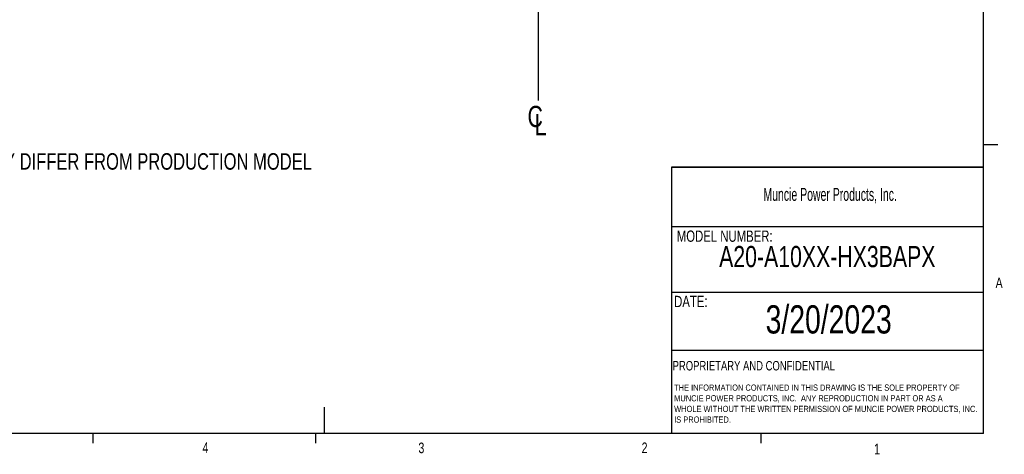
# Model space of a CAD drawing. Header units: inches. Extents: x 0.4 to 16.6, y 0.2 to 10.8.
# Tile 7 of 13: x 7.9 to 16.6, y 0.2 to 4.1. Entities that reach past the tile are written whole.
import ezdxf

# ---------------------------------------------------------------- set-up
doc = ezdxf.new("R2010")
doc.units = ezdxf.units.IN
doc.header["$MEASUREMENT"] = 0
doc.layers.add('BORDER', color=7, linetype='Continuous', lineweight=25)
doc.layers.add('SLD-0', color=7, linetype='Continuous', lineweight=25)
doc.styles.add('SLDTEXTSTYLE0', font='TXT', dxfattribs={"width": 0.75})
doc.styles.add('SLDTEXTSTYLE1', font='TXT', dxfattribs={"width": 0.605})

# ---------------------------------------------------------------- blocks, each defined once
blk = doc.blocks.new('SW_NOTE_0')
at = {"layer": 'SLD-0', "color": 0, "char_height": 0.055, "attachment_point": 1, "style": 'SLDTEXTSTYLE0'}
for s, insert in [('THE INFORMATION CONTAINED IN THIS DRAWING IS THE SOLE PROPERTY OF', (0, 0.0709)), ('MUNCIE POWER PRODUCTS, INC.  ANY REPRODUCTION IN PART OR AS A', (0, -0.0235)), ('WHOLE WITHOUT THE WRITTEN PERMISSION OF MUNCIE POWER PRODUCTS, INC.', (0, -0.1178)), ('IS PROHIBITED.', (0, -0.2122))]:
    blk.add_mtext(s, dxfattribs=dict(at, insert=insert))
blk = doc.blocks.new('SW_SYMBOL_MOD_CL')
at = {"layer": 'SLD-0', "color": 0, "char_height": 30.8, "attachment_point": 5, "style": 'SLDTEXTSTYLE0'}
for s, insert in [('C', (15.7, 23.6)), ('L', (23.6, 11.8))]:
    blk.add_mtext(s, dxfattribs=dict(at, insert=insert))

msp = doc.modelspace()

# ---------------------------------------------------------------- linework, layer by layer
at = {"layer": 'BORDER'}
for p, q in [((16.3763, 0.3921), (16.3763, 10.6421)), ((16.3763, 2.9503), (16.5013, 2.9503)), ((13.6175, 2.7488), (13.6175, 0.3921)), ((13.6175, 2.2235), (16.3763, 2.2235)), ((13.6175, 1.6426), (16.3763, 1.6426)), ((13.6175, 1.1283), (16.3763, 1.1283)), ((10.5445, 0.6263), (10.5445, 0.3921)), ((16.3763, 0.3921), (0.6263, 0.3921)), ((8.501, 0.3921), (8.501, 0.3073)), ((10.4698, 0.3921), (10.4698, 0.3073)), ((14.4073, 0.3921), (14.4073, 0.3073))]:
    msp.add_line(p, q, dxfattribs=at)
at = {"layer": 'SLD-0'}
msp.add_line((12.4416, 3.3387), (12.4416, 9.9153), dxfattribs=at)
at = {"layer": 'SLD-0', "lineweight": 35}
msp.add_line((13.6175, 2.7488), (16.3763, 2.7488), dxfattribs=at)

# ---------------------------------------------------------------- block references
at = {"layer": 'SLD-0', "xscale": 0.006083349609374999, "yscale": 0.006083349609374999, "zscale": 0.006083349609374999}
msp.add_blockref('SW_SYMBOL_MOD_CL', (12.3159, 3.0535), dxfattribs=at)
at = {"layer": 'SLD-0'}
msp.add_blockref('SW_NOTE_0', (13.64, 0.7548), dxfattribs=at)

# ---------------------------------------------------------------- texts
at = {"color": 7, "linetype": 'Continuous', "lineweight": 0, "char_height": 0.0937, "attachment_point": 1, "style": 'SLDTEXTSTYLE0'}
for s, insert in [('A', (16.4821, 1.7726)), ('4', (9.4701, 0.3137)), ('3', (11.3788, 0.3116)), ('2', (13.3523, 0.3124)), ('1', (15.4083, 0.3014))]:
    msp.add_mtext(s, dxfattribs=dict(at, insert=insert))
at = {"layer": 'BORDER', "style": 'SLDTEXTSTYLE0'}
for s, insert, char_height, attachment_point in [('A20-A10XX-HX3BAPX', (14.9942, 2.0521), 0.1875, 2), ('3/20/2023', (15.0065, 1.5273), 0.25, 2), ('PROPRIETARY AND CONFIDENTIAL', (13.6268, 1.0336), 0.083333, 1)]:
    msp.add_mtext(s, dxfattribs=dict(at, insert=insert, char_height=char_height, attachment_point=attachment_point))
at = {"layer": 'SLD-0', "attachment_point": 1}
for s, insert, char_height, style in [('-FLANGE POSITION SHOWN MAY DIFFER FROM PRODUCTION MODEL', (5.4802, 2.8734), 0.145833, 'SLDTEXTSTYLE0'), ('Muncie Power Products, Inc.', (14.4296, 2.5659), 0.114583, 'SLDTEXTSTYLE1'), ('MODEL NUMBER:', (13.6634, 2.189), 0.1, 'SLDTEXTSTYLE0'), ('DATE:', (13.64, 1.6107), 0.1, 'SLDTEXTSTYLE0')]:
    msp.add_mtext(s, dxfattribs=dict(at, insert=insert, char_height=char_height, style=style))

doc.saveas('drawing.dxf')
